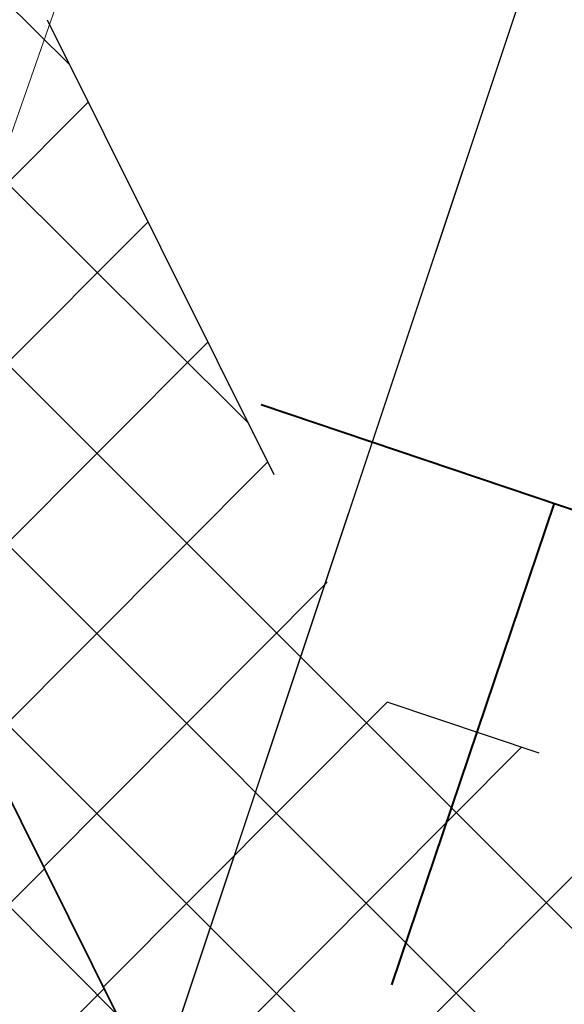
# Model space of a CAD drawing. Header units: metres. Extents: x 6599773 to 13199707, y 5688499 to 11377233.
# Tile 87 of 256: x 6599931.78 to 6599932.85, y 5688789.47 to 5688791.4. Entities that reach past the tile are written whole.
import ezdxf

# ---------------------------------------------------------------- set-up
doc = ezdxf.new("R2010")
doc.units = ezdxf.units.M
doc.header["$MEASUREMENT"] = 0
for name, pattern in [('1', [0]), ('3_EGBZ', [1.5, 1, -0.5]), ('BUG', [1.5, 1, -0.5]), ('GUK', [2, 1.5, -0.5])]:
    doc.linetypes.add(name, pattern=pattern)
for name, color, linetype, lineweight in [('_kolor chodnik', 50, '1', 0), ('_kolor zjazdy kostka', 7, '1', 0), ('_kolor zjazdy tłuczeń', 30, '1', 0), ('_kolor ścieżka', 10, '1', 0), ('_krawedz jezdni i pobocza', 7, 'BUG', 30), ('_obrzeze', 10, 'BUG', 35), ('_przepusty', 172, '3_EGBZ', 40), ('AS__Nowe_granice', 140, 'CONTINUOUS', 30), ('Kontury', 90, 'GUK', 5), ('OTK_L_5', 7, 'CONTINUOUS', 5)]:
    doc.layers.add(name, color=color, linetype=linetype, lineweight=lineweight)
doc.layers.add('_kolor jezdnia', color=7, linetype='1', lineweight=0, true_color=0x00dbdb)
doc.layers.add('_kolor pobocze', color=7, linetype='1', lineweight=0, true_color=0xff66ff)
pattern_1 = [(45, (0, 0), (-0.1767766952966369, 0.1767766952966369), []), (135, (0, 0), (-0.1767766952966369, -0.1767766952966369), [])]

msp = doc.modelspace()

# ---------------------------------------------------------------- hatches: boundary and pattern name
at = {"layer": '_kolor chodnik'}
h = msp.add_hatch(dxfattribs=at)
h.set_pattern_fill('ANSI37', color=256, scale=2)
h.set_pattern_definition(pattern_1)
h.paths.add_polyline_path([(6599849.938171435, 5688542.085872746), (6599852.232147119, 5688548.938742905), (6599853.573135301, 5688548.489851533), (6599853.827082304, 5688549.248475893), (6599851.793849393, 5688549.929093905), (6599849.895278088, 5688548.982823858), (6599847.823506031, 5688542.793750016)])
edge = h.paths.add_edge_path()
edge.add_line((6600018.106075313, 5689087.454911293), (6600022.42781917, 5689091.229234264))
edge.add_line((6600022.42781917, 5689091.229234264), (6600020.233254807, 5689093.742094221))
edge.add_line((6600020.233254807, 5689093.742094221), (6600017.159471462, 5689091.057656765))
edge.add_arc((6600023.275194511, 5689085.3851404), 8.341433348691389, 137.1531559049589, 148.8016577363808)
edge.add_line((6600016.140105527, 5689089.706021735), (6600018.106075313, 5689087.454911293))
h.paths.add_polyline_path([(6600038.501784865, 5689187.592294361), (6600037.906968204, 5689187.700586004), (6600037.63829624, 5689186.224843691), (6600038.240083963, 5689186.115282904)])
h.paths.add_polyline_path([(6600069.098302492, 5689360.276020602), (6600068.321239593, 5689360.413462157), (6600068.064048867, 5689358.936495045), (6600068.836639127, 5689358.799546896)])
h.paths.add_polyline_path([(6600082.393785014, 5689362.950258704), (6600082.941124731, 5689366.103121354), (6600081.481377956, 5689366.361351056), (6600080.923159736, 5689363.210828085)])
h.paths.add_polyline_path([(6600074.022236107, 5689388.065861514), (6600072.983907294, 5689388.249860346), (6600072.723374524, 5689386.77253894), (6600073.760538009, 5689386.588865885)])
h.paths.add_polyline_path([(6600105.613104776, 5689486.405659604), (6600106.749499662, 5689489.711933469), (6600105.298891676, 5689490.233346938), (6600104.143487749, 5689486.917306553)], flags=17)
h.paths.add_polyline_path([(6600132.519778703, 5689678.737346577), (6600131.761827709, 5689678.896110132), (6600131.444670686, 5689677.429261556), (6600132.212256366, 5689677.269208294)])
h.paths.add_polyline_path([(6600156.649397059, 5689798.7449027), (6600156.48800471, 5689797.958860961), (6600157.450195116, 5689797.757316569), (6600157.615023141, 5689798.542205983)])
h.paths.add_polyline_path([(6600189.055358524, 5689948.643107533), (6600187.902868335, 5689948.884512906), (6600187.600024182, 5689947.417400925), (6600188.748131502, 5689947.176379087)])
edge = h.paths.add_edge_path()
edge.add_line((6600204.459383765, 5690032.969035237), (6600204.153258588, 5690031.227801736))
edge.add_arc((6600202.328347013, 5690027.299936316), 4.331100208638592, 41.85300125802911, 65.08011549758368, ccw=False)
edge.add_arc((6600032.90393149, 5690051.979071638), 174.020003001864, 352.8070218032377, 353.495463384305)
edge.add_arc((6600202.372679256, 5690027.343587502), 5.999999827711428, 55.12102442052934, 69.64815978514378)
edge = h.paths.add_edge_path()
edge.add_line((6600205.046027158, 5690040.265402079), (6600204.972740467, 5690038.483452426))
edge.add_arc((6600203.986269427, 5690044.401803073), 5.999999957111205, 279.4630688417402, 294.9140560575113)
edge.add_line((6600206.513819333, 5690038.960158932), (6600206.607027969, 5690041.030672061))
edge.add_arc((6600203.986269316, 5690044.401803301), 4.270000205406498, 284.3702444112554, 307.86193139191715, ccw=False)
edge = h.paths.add_edge_path()
edge.add_arc((6600203.547470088, 5690044.558759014), 6.446878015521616, 324.4350091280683, 356.2013368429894, ccw=False)
edge.add_arc((6600203.986269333, 5690044.401803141), 6.00000007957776, 323.2169970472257, 357.4193489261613)
h.paths.add_polyline_path([(6600208.910055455, 5690121.713696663), (6600208.146285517, 5690121.748120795), (6600207.125602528, 5690121.794124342), (6600209.971605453, 5690121.665851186)])
edge = h.paths.add_edge_path()
edge.add_line((6600238.769818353, 5690481.648294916), (6600240.338176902, 5690490.873746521))
edge.add_line((6600240.338176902, 5690490.873746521), (6600241.251295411, 5690510.829461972))
edge.add_line((6600241.251295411, 5690510.829461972), (6600239.524022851, 5690510.928942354))
edge.add_line((6600239.524022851, 5690510.928942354), (6600238.633343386, 5690491.167757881))
edge.add_line((6600238.633343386, 5690491.167757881), (6600234.579716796, 5690467.661262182))
edge.add_line((6600234.579716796, 5690467.661262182), (6600234.449796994, 5690464.966873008))
edge.add_arc((6600242.443669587, 5690464.607462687), 8.00194818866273, 177.4256738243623, 268.2543056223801)
edge.add_line((6600242.199903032, 5690456.609228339), (6600242.216657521, 5690457.359274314))
edge.add_line((6600242.216657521, 5690457.359274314), (6600242.305257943, 5690458.836738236))
edge.add_arc((6600242.444504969, 5690464.607952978), 5.772894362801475, 177.0298084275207, 268.6178439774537, ccw=False)
edge.add_line((6600236.679365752, 5690464.907083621), (6600236.951876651, 5690470.95443634))
edge.add_line((6600236.951876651, 5690470.95443634), (6600238.150786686, 5690478.210832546))
edge.add_line((6600238.150786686, 5690478.210832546), (6600238.769818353, 5690481.648294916))
h.paths.add_polyline_path([(6600238.769818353, 5690481.648294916), (6600238.150786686, 5690478.210832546), (6600239.670056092, 5690477.930590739), (6600240.266710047, 5690481.376366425)], flags=17)
edge = h.paths.add_edge_path()
edge.add_line((6600223.366500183, 5690460.339976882), (6600223.276803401, 5690457.948865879))
edge.add_arc((6600221.105749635, 5690465.64864014), 7.999999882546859, 285.7465040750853, 299.8464885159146)
edge.add_line((6600225.08717264, 5690458.709744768), (6600225.240084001, 5690461.623695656))
edge.add_arc((6600221.105749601, 5690465.648640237), 5.769999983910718, 293.06724420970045, 315.7681070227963, ccw=False)
edge = h.paths.add_edge_path()
edge.add_arc((6600220.025145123, 5690444.676291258), 5.77000016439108, 37.996647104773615, 59.94382588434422, ccw=False)
edge.add_line((6600224.572175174, 5690448.22839199), (6600224.817793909, 5690451.081798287))
edge.add_arc((6600220.025145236, 5690444.676291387), 7.999999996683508, 53.19588653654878, 68.15166733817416)
edge.add_line((6600223.00235276, 5690452.101669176), (6600222.91504296, 5690449.670427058))
edge = h.paths.add_edge_path()
edge.add_arc((6600221.105749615, 5690465.648640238), 7.999999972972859, 328.0222308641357, 357.0132597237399)
edge.add_line((6600229.094882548, 5690465.23180147), (6600229.218816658, 5690467.593604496))
edge.add_line((6600229.218816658, 5690467.593604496), (6600228.218919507, 5690467.645774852))
edge.add_line((6600228.218919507, 5690467.645774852), (6600227.891778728, 5690461.411918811))
h.paths.add_polyline_path([(6600200.980142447, 5690012.236744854), (6600202.31727834, 5690011.956662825), (6600202.522293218, 5690012.935421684), (6600201.182321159, 5690013.216097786)])
h.paths.add_polyline_path([(6600196.457878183, 5689983.98337835), (6600195.202332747, 5689984.246370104), (6600194.899091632, 5689982.777335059), (6600196.150355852, 5689982.515240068)])
edge = h.paths.add_edge_path()
edge.add_line((6600112.305909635, 5689517.99101877), (6600112.691041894, 5689519.807934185))
edge.add_line((6600112.691041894, 5689519.807934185), (6600113.245521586, 5689522.423769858))
edge.add_line((6600113.245521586, 5689522.423769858), (6600111.553124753, 5689522.782507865))
edge.add_line((6600111.553124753, 5689522.782507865), (6600107.405864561, 5689503.217226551))
edge.add_line((6600107.405864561, 5689503.217226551), (6600099.494506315, 5689480.361667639))
edge.add_line((6600099.494506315, 5689480.361667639), (6600099.182814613, 5689478.891218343))
edge.add_arc((6600107.008997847, 5689477.232359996), 8.000059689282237, 168.0325629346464, 257.7529108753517)
edge.add_line((6600105.311960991, 5689469.414366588), (6600105.784990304, 5689471.593619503))
edge.add_arc((6600107.008927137, 5689477.232314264), 5.769999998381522, 168.0321375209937, 257.7533362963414, ccw=False)
edge.add_line((6600101.364343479, 5689478.42879883), (6600101.647245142, 5689479.76342708))
edge.add_line((6600101.647245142, 5689479.76342708), (6600104.143487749, 5689486.917306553))
edge.add_line((6600104.143487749, 5689486.917306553), (6600105.298891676, 5689490.233346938))
edge.add_line((6600105.298891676, 5689490.233346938), (6600108.240043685, 5689498.809726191))
edge.add_line((6600108.240043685, 5689498.809726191), (6600112.305909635, 5689517.99101877))
h.paths.add_polyline_path([(6600136.009573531, 5689645.499114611), (6600138.333647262, 5689645.012304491), (6600138.661671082, 5689646.578318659), (6600134.869459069, 5689647.372651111)])
at = {"layer": '_kolor jezdnia'}
h = msp.add_hatch(dxfattribs=at)
h.set_pattern_fill('ANSI37', color=256, scale=2.2)
h.set_pattern_definition([(311.9999999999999, (0, 0), (0.2043648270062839, 0.1840109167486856), []), (41.99999999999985, (0, 0), (-0.1840109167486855, 0.2043648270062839), [])])
edge = h.paths.add_edge_path()
edge.add_line((6599833.066047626, 5688539.933393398), (6599850.649511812, 5688527.983462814))
edge.add_arc((6599857.337592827, 5688536.653968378), 10.95025544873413, 169.5012687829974, 232.3548431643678, ccw=False)
edge.add_arc((6599858.085851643, 5688536.618142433), 11.69295282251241, 162.2507788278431, 169.9967502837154, ccw=False)
edge.add_line((6599846.949484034, 5688540.182754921), (6599847.823506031, 5688542.793750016))
edge.add_line((6599847.823506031, 5688542.793750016), (6599849.895278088, 5688548.982823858))
edge.add_line((6599849.895278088, 5688548.982823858), (6599852.434748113, 5688556.56906746))
edge.add_line((6599852.434748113, 5688556.56906746), (6599928.48625871, 5688783.760284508))
edge.add_line((6599928.48625871, 5688783.760284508), (6599931.025728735, 5688791.34652811))
edge.add_line((6599931.025728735, 5688791.34652811), (6599996.657773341, 5688987.411326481))
edge.add_line((6599996.657773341, 5688987.411326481), (6599999.197243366, 5688994.997570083))
edge.add_line((6599999.197243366, 5688994.997570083), (6600021.930100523, 5689062.908193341))
edge.add_line((6600021.930100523, 5689062.908193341), (6600017.620224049, 5689067.371531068))
edge.add_line((6600017.620224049, 5689067.371531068), (6600016.714558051, 5689064.654078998))
edge.add_line((6600016.714558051, 5689064.654078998), (6600012.423620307, 5689051.835617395))
edge.add_line((6600012.423620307, 5689051.835617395), (6600009.884150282, 5689044.249373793))
edge.add_line((6600009.884150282, 5689044.249373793), (6599977.53516164, 5688947.612159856))
edge.add_line((6599977.53516164, 5688947.612159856), (6599974.995691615, 5688940.025916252))
edge.add_line((6599974.995691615, 5688940.025916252), (6599942.096912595, 5688841.746295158))
edge.add_line((6599942.096912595, 5688841.746295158), (6599939.557442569, 5688834.160051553))
edge.add_line((6599939.557442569, 5688834.160051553), (6599882.679288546, 5688664.246042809))
edge.add_line((6599882.679288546, 5688664.246042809), (6599880.139818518, 5688656.659799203))
edge.add_line((6599880.139818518, 5688656.659799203), (6599852.464543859, 5688573.984527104))
edge.add_line((6599852.464543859, 5688573.984527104), (6599842.470137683, 5688544.127903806))
edge.add_arc((6599835.706422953, 5688546.652910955), 7.219660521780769, 248.54809133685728, 339.52856074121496, ccw=False)
h.paths.add_polyline_path([(6600044.653202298, 5689172.271628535), (6600046.276244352, 5689181.431901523), (6600047.759199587, 5689189.801539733), (6600051.0603021, 5689208.432603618), (6600052.368792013, 5689215.817578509), (6600054.808584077, 5689229.587499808), (6600056.11707399, 5689236.972474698), (6600057.346666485, 5689243.912161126), (6600058.655146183, 5689251.297078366), (6600058.831439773, 5689252.292060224), (6600060.098987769, 5689259.445963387), (6600060.139929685, 5689259.677035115), (6600061.407468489, 5689266.830886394), (6600072.329030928, 5689328.470998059), (6600073.637511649, 5689335.855921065), (6600077.337304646, 5689356.73715072), (6600078.820259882, 5689365.106788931), (6600081.142794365, 5689378.214921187), (6600082.53851694, 5689386.092227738), (6600095.187867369, 5689457.483787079), (6600091.082877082, 5689465.8405575), (6600089.043088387, 5689454.328211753), (6600087.870641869, 5689447.711051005), (6600087.560133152, 5689445.958573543), (6600086.562151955, 5689440.326076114), (6600082.433200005, 5689417.022719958), (6600080.95024477, 5689408.65308175), (6600077.202698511, 5689387.502337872), (6600075.719743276, 5689379.132699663), (6600073.469199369, 5689366.430874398), (6600071.986244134, 5689358.061236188), (6600069.986864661, 5689346.776955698), (6600068.591142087, 5689338.899649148), (6600065.559290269, 5689321.78820693), (6600064.163567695, 5689313.91090038), (6600059.719426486, 5689288.828650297), (6600058.323703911, 5689280.951343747), (6600057.563846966, 5689276.662793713), (6600056.168124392, 5689268.785487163), (6600054.804920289, 5689261.091711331), (6600053.409197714, 5689253.214404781), (6600053.264817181, 5689252.399536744), (6600051.869094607, 5689244.522230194), (6600051.183555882, 5689240.653124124), (6600049.787833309, 5689232.775817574), (6600046.593849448, 5689214.749319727), (6600045.198126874, 5689206.872013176), (6600044.41754409, 5689202.466488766), (6600042.934588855, 5689194.096850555), (6600036.429952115, 5689157.38538759), (6600034.94699688, 5689149.01574938), (6600030.579776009, 5689124.367629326), (6600027.529365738, 5689107.151445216), (6600024.895072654, 5689094.014582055), (6600030.583685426, 5689094.264316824), (6600032.945013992, 5689106.191885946), (6600043.170247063, 5689163.901990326)])
edge = h.paths.add_edge_path()
edge.add_line((6600111.106812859, 5689535.144351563), (6600111.256844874, 5689535.85214863))
edge.add_line((6600111.256844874, 5689535.85214863), (6600112.915748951, 5689543.678261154))
edge.add_line((6600112.915748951, 5689543.678261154), (6600117.304772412, 5689564.384094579))
edge.add_line((6600117.304772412, 5689564.384094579), (6600119.067357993, 5689572.699339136))
edge.add_line((6600119.067357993, 5689572.699339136), (6600120.087667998, 5689577.512794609))
edge.add_line((6600120.087667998, 5689577.512794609), (6600121.64289057, 5689584.849775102))
edge.add_line((6600121.64289057, 5689584.849775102), (6600128.436769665, 5689616.900852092))
edge.add_line((6600128.436769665, 5689616.900852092), (6600129.991992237, 5689624.237832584))
edge.add_line((6600129.991992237, 5689624.237832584), (6600132.660554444, 5689636.827148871))
edge.add_line((6600132.660554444, 5689636.827148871), (6600133.208838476, 5689639.444704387))
edge.add_line((6600133.208838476, 5689639.444704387), (6600134.848957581, 5689647.274775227))
edge.add_line((6600134.848957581, 5689647.274775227), (6600138.97649476, 5689666.979995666))
edge.add_line((6600138.97649476, 5689666.979995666), (6600140.51410642, 5689674.320687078))
edge.add_line((6600140.51410642, 5689674.320687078), (6600145.209128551, 5689696.735129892))
edge.add_line((6600145.209128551, 5689696.735129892), (6600146.746740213, 5689704.075821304))
edge.add_line((6600146.746740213, 5689704.075821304), (6600151.462308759, 5689726.588354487))
edge.add_line((6600151.462308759, 5689726.588354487), (6600152.999920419, 5689733.929045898))
edge.add_line((6600152.999920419, 5689733.929045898), (6600155.244070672, 5689744.642813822))
edge.add_line((6600155.244070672, 5689744.642813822), (6600156.781682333, 5689751.983505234))
edge.add_line((6600156.781682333, 5689751.983505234), (6600161.635515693, 5689775.156126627))
edge.add_line((6600161.635515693, 5689775.156126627), (6600163.378142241, 5689783.475576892))
edge.add_line((6600163.378142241, 5689783.475576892), (6600163.850769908, 5689785.731942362))
edge.add_line((6600163.850769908, 5689785.731942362), (6600167.028500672, 5689800.90270461))
edge.add_line((6600167.028500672, 5689800.90270461), (6600179.490888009, 5689860.399222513))
edge.add_line((6600179.490888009, 5689860.399222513), (6600181.233514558, 5689868.718672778))
edge.add_line((6600181.233514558, 5689868.718672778), (6600181.84713393, 5689871.648144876))
edge.add_line((6600181.84713393, 5689871.648144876), (6600183.38474559, 5689878.988836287))
edge.add_line((6600183.38474559, 5689878.988836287), (6600184.935818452, 5689886.393792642))
edge.add_line((6600184.935818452, 5689886.393792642), (6600186.575937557, 5689894.223863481))
edge.add_line((6600186.575937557, 5689894.223863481), (6600194.051338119, 5689929.912074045))
edge.add_line((6600194.051338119, 5689929.912074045), (6600195.691457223, 5689937.742144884))
edge.add_line((6600195.691457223, 5689937.742144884), (6600202.915799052, 5689972.231779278))
edge.add_line((6600202.915799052, 5689972.231779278), (6600204.555918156, 5689980.061850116))
edge.add_line((6600204.555918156, 5689980.061850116), (6600206.062781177, 5689987.255744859))
edge.add_line((6600206.062781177, 5689987.255744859), (6600207.702900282, 5689995.085815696))
edge.add_line((6600207.702900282, 5689995.085815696), (6600210.232559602, 5690007.162628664))
edge.add_line((6600210.232559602, 5690007.162628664), (6600211.694938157, 5690014.144150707))
edge.add_arc((6600028.177652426, 5690052.584442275), 187.5000004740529, 348.1696294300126, 357.4195276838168)
edge.add_line((6600215.487522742, 5690044.142720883), (6600208.310270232, 5690026.480446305))
edge.add_arc((6600032.903933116, 5690051.97907145), 177.2500013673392, 348.1696294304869, 351.7289130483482, ccw=False)
edge.add_line((6600206.38894146, 5690015.640182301), (6600205.966941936, 5690013.625519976))
edge.add_line((6600205.966941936, 5690013.625519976), (6600204.326822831, 5690005.795449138))
edge.add_line((6600204.326822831, 5690005.795449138), (6600197.076961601, 5689971.183982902))
edge.add_line((6600197.076961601, 5689971.183982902), (6600195.334335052, 5689962.864532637))
edge.add_line((6600195.334335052, 5689962.864532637), (6600193.44722506, 5689953.855305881))
edge.add_line((6600193.44722506, 5689953.855305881), (6600191.909227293, 5689946.512771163))
edge.add_line((6600191.909227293, 5689946.512771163), (6600185.49684423, 5689915.899498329))
edge.add_line((6600185.49684423, 5689915.899498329), (6600183.856521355, 5689908.068454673))
edge.add_line((6600183.856521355, 5689908.068454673), (6600182.066605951, 5689899.523243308))
edge.add_line((6600182.066605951, 5689899.523243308), (6600180.32407057, 5689891.204228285))
edge.add_line((6600180.32407057, 5689891.204228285), (6600174.320344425, 5689862.541919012))
edge.add_line((6600174.320344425, 5689862.541919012), (6600172.577809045, 5689854.222903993))
edge.add_line((6600172.577809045, 5689854.222903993), (6600163.663810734, 5689811.666703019))
edge.add_line((6600163.663810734, 5689811.666703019), (6600162.023782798, 5689803.837067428))
edge.add_line((6600162.023782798, 5689803.837067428), (6600160.924220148, 5689798.587659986))
edge.add_line((6600160.924220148, 5689798.587659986), (6600159.279208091, 5689790.734229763))
edge.add_line((6600159.279208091, 5689790.734229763), (6600157.107250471, 5689780.365115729))
edge.add_line((6600157.107250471, 5689780.365115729), (6600155.462238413, 5689772.511685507))
edge.add_line((6600155.462238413, 5689772.511685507), (6600153.380318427, 5689762.572418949))
edge.add_line((6600153.380318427, 5689762.572418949), (6600151.735124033, 5689754.718118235))
edge.add_line((6600151.735124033, 5689754.718118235), (6600148.586504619, 5689739.686336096))
edge.add_line((6600148.586504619, 5689739.686336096), (6600146.885007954, 5689731.563243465))
edge.add_line((6600146.885007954, 5689731.563243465), (6600141.75088822, 5689707.052510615))
edge.add_line((6600141.75088822, 5689707.052510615), (6600140.110896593, 5689699.223048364))
edge.add_line((6600140.110896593, 5689699.223048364), (6600133.483561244, 5689667.583574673))
edge.add_line((6600133.483561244, 5689667.583574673), (6600131.860394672, 5689659.834436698))
edge.add_line((6600131.860394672, 5689659.834436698), (6600131.740984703, 5689659.26436315))
edge.add_line((6600131.740984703, 5689659.26436315), (6600130.117814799, 5689651.515209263))
edge.add_line((6600130.117814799, 5689651.515209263), (6600127.278733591, 5689637.961189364))
edge.add_line((6600127.278733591, 5689637.961189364), (6600126.924568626, 5689636.290366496))
edge.add_line((6600126.924568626, 5689636.290366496), (6600125.166244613, 5689627.995226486))
edge.add_line((6600125.166244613, 5689627.995226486), (6600118.009503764, 5689594.232298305))
edge.add_line((6600118.009503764, 5689594.232298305), (6600116.251179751, 5689585.937158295))
edge.add_line((6600116.251179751, 5689585.937158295), (6600113.665314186, 5689573.737975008))
edge.add_line((6600113.665314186, 5689573.737975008), (6600111.898534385, 5689565.402943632))
edge.add_line((6600111.898534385, 5689565.402943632), (6600104.889982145, 5689532.33911599))
edge.add_line((6600104.889982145, 5689532.33911599), (6600103.226635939, 5689524.492047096))
edge.add_line((6600103.226635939, 5689524.492047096), (6600096.623876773, 5689493.342605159))
edge.add_line((6600096.623876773, 5689493.342605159), (6600094.968986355, 5689485.53542763))
edge.add_line((6600094.968986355, 5689485.53542763), (6600094.300101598, 5689482.379870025))
edge.add_line((6600094.300101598, 5689482.379870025), (6600099.182814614, 5689478.891218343))
edge.add_line((6600099.182814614, 5689478.891218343), (6600099.494506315, 5689480.361667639))
edge.add_line((6600099.494506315, 5689480.361667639), (6600111.106812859, 5689535.144351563))
edge = h.paths.add_edge_path()
edge.add_arc((6600239.213891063, 5690851.4003676), 10.0000000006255, -2.8342403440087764, 76.13703556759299, ccw=False)
edge.add_line((6600249.201658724, 5690850.905901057), (6600249.082723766, 5690848.503524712))
edge.add_line((6600249.082723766, 5690848.503524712), (6600247.016487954, 5690806.767468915))
edge.add_line((6600247.016487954, 5690806.767468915), (6600246.092398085, 5690789.152178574))
edge.add_line((6600246.092398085, 5690789.152178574), (6600233.768116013, 5690572.015170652))
edge.add_line((6600233.768116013, 5690572.015170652), (6600228.959056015, 5690465.29620206))
edge.add_line((6600228.959056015, 5690465.29620206), (6600234.588724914, 5690465.017134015))
edge.add_line((6600234.588724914, 5690465.017134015), (6600239.26254019, 5690571.767576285))
edge.add_line((6600239.26254019, 5690571.767576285), (6600252.505038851, 5690806.400146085))
edge.add_line((6600252.505038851, 5690806.400146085), (6600254.569211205, 5690848.094521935))
edge.add_arc((6600262.559425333, 5690847.6989487), 7.999999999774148, 76.13703557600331, 177.1657596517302, ccw=False)
edge.add_line((6600264.476229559, 5690855.465921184), (6600241.609896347, 5690861.109083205))
edge = h.paths.add_edge_path()
edge.add_line((6600250.031475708, 5690451.625307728), (6600250.231741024, 5690455.772579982))
edge.add_line((6600250.231741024, 5690455.772579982), (6600246.257763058, 5690456.417303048))
edge.add_line((6600246.257763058, 5690456.417303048), (6600242.171761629, 5690456.61060902))
edge.add_arc((6600242.563100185, 5690464.586983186), 7.985968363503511, 176.9123644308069, 267.1911945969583, ccw=False)
edge.add_line((6600234.588724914, 5690465.017134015), (6600228.959056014, 5690465.29620206))
edge.add_arc((6600220.965133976, 5690465.657286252), 8.002072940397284, 267.8289300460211, 357.413716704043, ccw=False)
edge.add_line((6600220.661989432, 5690457.660957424), (6600212.406915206, 5690458.119572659))
edge.add_line((6600212.406915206, 5690458.119572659), (6600208.431872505, 5690457.817501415))
edge.add_line((6600208.431872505, 5690457.817501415), (6600208.233912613, 5690454.548331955))
edge.add_line((6600208.233912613, 5690454.548331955), (6600212.129565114, 5690453.127270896))
edge.add_line((6600212.129565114, 5690453.127270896), (6600218.640548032, 5690452.76554962))
edge.add_line((6600218.640548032, 5690452.76554962), (6600216.486747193, 5690452.885205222))
edge.add_line((6600216.486747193, 5690452.885205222), (6600220.46890539, 5690452.663974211))
edge.add_arc((6600220.025145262, 5690444.676291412), 7.999999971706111, -0.3386579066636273, 86.8201700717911, ccw=False)
edge.add_line((6600228.025005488, 5690444.629006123), (6600227.803602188, 5690439.649256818))
edge.add_line((6600227.803602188, 5690439.649256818), (6600226.885525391, 5690435.936828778))
edge.add_line((6600226.885525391, 5690435.936828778), (6600225.534849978, 5690405.967249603))
edge.add_line((6600225.534849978, 5690405.967249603), (6600226.115199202, 5690402.187514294))
edge.add_line((6600226.115199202, 5690402.187514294), (6600213.445139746, 5690121.008786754))
edge.add_line((6600213.445139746, 5690121.008786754), (6600213.352800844, 5690118.960058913))
edge.add_line((6600213.352800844, 5690118.960058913), (6600209.980184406, 5690044.131649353))
edge.add_arc((6600203.986269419, 5690044.401803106), 5.999999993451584, 257.4162346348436, 357.41934921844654, ccw=False)
edge.add_line((6600202.679069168, 5690038.545931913), (6600201.589735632, 5690033.666039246))
edge.add_line((6600201.589735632, 5690033.666039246), (6600203.67987942, 5690033.199458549))
edge.add_arc((6600202.372679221, 5690027.343587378), 5.999999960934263, -8.27108729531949, 77.41623506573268, ccw=False)
edge.add_line((6600208.310270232, 5690026.480446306), (6600215.487522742, 5690044.142720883))
edge.add_line((6600215.487522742, 5690044.142720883), (6600216.199687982, 5690059.944661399))
edge.add_line((6600216.199687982, 5690059.944661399), (6600216.537356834, 5690067.437056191))
edge.add_line((6600216.537356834, 5690067.437056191), (6600223.893528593, 5690230.66011469))
edge.add_line((6600223.893528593, 5690230.66011469), (6600224.231197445, 5690238.152509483))
edge.add_line((6600224.231197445, 5690238.152509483), (6600233.507835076, 5690443.987992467))
edge.add_arc((6600241.499722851, 5690443.627812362), 7.999999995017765, 87.29208981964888, 177.4195277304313, ccw=False)
edge.add_line((6600241.877677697, 5690451.618879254), (6600246.021541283, 5690451.422886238))
edge.add_line((6600246.021541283, 5690451.422886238), (6600246.427694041, 5690451.443388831))
edge.add_line((6600246.427694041, 5690451.443388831), (6600246.793970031, 5690451.461878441))
edge.add_line((6600246.793970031, 5690451.461878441), (6600250.031475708, 5690451.625307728))
edge = h.paths.add_edge_path()
edge.add_line((6600007.33756506, 5689086.20374581), (6600006.980466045, 5689080.740822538))
edge.add_line((6600006.980466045, 5689080.740822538), (6600007.229745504, 5689080.720859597))
edge.add_line((6600007.229745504, 5689080.720859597), (6600008.093335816, 5689080.601653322))
edge.add_line((6600008.093335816, 5689080.601653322), (6600008.702681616, 5689080.53831051))
edge.add_arc((6600008.140193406, 5689070.554142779), 9.999999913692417, -18.557800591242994, 86.77547804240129, ccw=False)
edge.add_line((6600017.620224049, 5689067.371531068), (6600021.930100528, 5689062.908193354))
edge.add_arc((6599734.83819726, 5689159.011261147), 302.7499967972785, 341.4922000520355, 343.8640860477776)
edge.add_arc((6600034.895369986, 5689072.315877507), 9.581213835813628, 98.63328270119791, 164.5273290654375, ccw=False)
edge.add_line((6600033.457137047, 5689081.788529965), (6600033.832640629, 5689081.798737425))
edge.add_line((6600033.832640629, 5689081.798737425), (6600034.422462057, 5689082.05700874))
edge.add_line((6600034.422462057, 5689082.05700874), (6600036.833623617, 5689082.139040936))
edge.add_line((6600036.833623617, 5689082.139040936), (6600036.730225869, 5689087.148851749))
edge.add_line((6600036.730225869, 5689087.148851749), (6600036.579860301, 5689087.134303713))
edge.add_arc((6600036.479565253, 5689093.136286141), 6.002820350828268, 169.1687651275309, 270.9573417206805, ccw=False)
edge.add_line((6600030.583685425, 5689094.264316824), (6600024.895072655, 5689094.014582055))
edge.add_arc((6600015.200558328, 5689096.162123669), 9.929528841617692, 271.0943432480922, 347.5094668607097, ccw=False)
edge.add_arc((6600014.909438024, 5689089.646776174), 3.446070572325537, 264.4236009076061, 278.0194998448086, ccw=False)
edge.add_line((6600014.574573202, 5689086.217014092), (6600014.299554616, 5689086.232508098))
edge.add_line((6600014.299554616, 5689086.232508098), (6600010.474232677, 5689086.448019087))
edge.add_line((6600010.474232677, 5689086.448019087), (6600007.33756506, 5689086.20374581))
edge = h.paths.add_edge_path()
edge.add_line((6600105.490725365, 5689463.953528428), (6600106.927559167, 5689464.047234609))
edge.add_line((6600106.927559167, 5689464.047234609), (6600107.835, 5689468.66))
edge.add_line((6600107.835, 5689468.66), (6600105.311960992, 5689469.414366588))
edge.add_arc((6600107.008997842, 5689477.232359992), 8.000059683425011, 168.0325628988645, 257.7529109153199, ccw=False)
edge.add_line((6600099.182814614, 5689478.891218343), (6600094.300101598, 5689482.379870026))
edge.add_arc((6600586.245114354, 5689378.10423892), 502.8750369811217, 168.032376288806, 169.9522165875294)
edge.add_line((6600091.082877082, 5689465.8405575), (6600095.187867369, 5689457.483787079))
edge.add_arc((6600103.06517392, 5689456.088064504), 8.000000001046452, 77.7533362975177, 169.9524553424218, ccw=False)
edge.add_line((6600104.762140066, 5689463.906012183), (6600105.490725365, 5689463.953528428))
at = {"layer": '_kolor pobocze'}
h = msp.add_hatch(dxfattribs=at)
h.set_pattern_fill('ANSI37', color=256, scale=2)
h.set_pattern_definition(pattern_1)
edge = h.paths.add_edge_path()
edge.add_line((6600035.926965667, 5689101.56944285), (6600036.046865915, 5689102.311543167))
edge.add_arc((6600058.171848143, 5689233.778275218), 133.3154772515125, 259.4578941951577, 260.4470163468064, ccw=False)
edge.add_line((6600033.780707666, 5689102.713067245), (6600032.142559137, 5689101.847662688))
edge.add_arc((6599734.838175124, 5689159.011266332), 302.7500195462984, 347.6801154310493, 349.11639019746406, ccw=False)
edge.add_arc((6600036.478170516, 5689093.133441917), 6.000000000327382, 167.68011541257, 271.5571101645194)
edge.add_line((6600036.64121064, 5689087.1356575), (6600036.730491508, 5689087.137804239))
edge.add_line((6600036.730491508, 5689087.137804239), (6600036.71246321, 5689087.887583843))
edge.add_line((6600036.71246321, 5689087.887583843), (6600036.559840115, 5689087.884077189))
edge.add_arc((6600036.482532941, 5689093.14290691), 5.259397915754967, 170.6455005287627, 270.84221319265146, ccw=False)
edge.add_arc((6600545.796425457, 5688991.216220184), 524.6691769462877, 167.9170060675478, 168.7028219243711, ccw=False)
edge.add_line((6600032.751078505, 5689101.044345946), (6600034.011432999, 5689101.917298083))
edge.add_line((6600034.011432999, 5689101.917298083), (6600035.926965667, 5689101.56944285))
edge = h.paths.add_edge_path()
edge.add_line((6600002.828843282, 5688994.032881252), (6600003.066918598, 5688994.744091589))
edge.add_line((6600003.066918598, 5688994.744091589), (6600001.227880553, 5688995.359703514))
edge.add_line((6600001.227880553, 5688995.359703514), (6600000.55876659, 5688996.702196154))
edge.add_line((6600000.55876659, 5688996.702196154), (6600022.641310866, 5689062.67011804))
edge.add_arc((6599734.83819395, 5689159.011262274), 303.5000002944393, 341.4922000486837, 343.8640860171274)
edge.add_arc((6600035.267451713, 5689072.092773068), 9.250000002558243, 91.55711016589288, 163.8640860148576, ccw=False)
edge.add_line((6600035.016098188, 5689081.339357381), (6600036.868703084, 5689081.389717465))
edge.add_line((6600036.868703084, 5689081.389717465), (6600036.850674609, 5689082.139504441))
edge.add_line((6600036.850674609, 5689082.139504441), (6600034.995718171, 5689082.089080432))
edge.add_arc((6600035.267451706, 5689072.092773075), 9.999999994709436, 91.55711014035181, 163.8640860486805)
edge.add_arc((6599734.838192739, 5689159.011262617), 302.7500015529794, 341.4922000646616, 343.8640860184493, ccw=False)
edge.add_line((6600021.930100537, 5689062.908193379), (6599999.748942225, 5688996.6456785))
edge.add_line((6599999.748942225, 5688996.6456785), (6600000.695212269, 5688994.747107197))
edge.add_line((6600000.695212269, 5688994.747107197), (6600002.828843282, 5688994.032881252))
h.paths.add_polyline_path([(6599971.7492186, 5688907.297112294), (6599971.084233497, 5688908.631320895), (6599997.822068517, 5688988.526766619), (6599999.164561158, 5688989.195880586), (6600001.003599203, 5688988.580268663), (6600001.241674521, 5688989.291479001), (6599999.108043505, 5688990.005704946), (6599997.2094722, 5688989.059434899), (6599970.270280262, 5688908.583087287), (6599971.216550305, 5688906.684515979), (6599973.350181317, 5688905.970290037), (6599973.588256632, 5688906.681500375)])
h.paths.add_polyline_path([(6599932.504667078, 5688790.060553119), (6599931.835553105, 5688791.403045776), (6599968.343406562, 5688900.4641754), (6599969.685899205, 5688901.133289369), (6599971.524937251, 5688900.517677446), (6599971.763012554, 5688901.228887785), (6599969.629381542, 5688901.94311373), (6599967.730810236, 5688900.996843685), (6599931.025728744, 5688791.34652811), (6599931.971998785, 5688789.447956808), (6599933.988392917, 5688788.772975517), (6599934.226774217, 5688789.484136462)])
at = {"layer": '_kolor zjazdy kostka'}
h = msp.add_hatch(dxfattribs=at)
h.set_pattern_fill('ANSI37', color=256, scale=2)
h.set_pattern_definition(pattern_1)
h.paths.add_polyline_path([(6600244.137440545, 5690813.934732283), (6600242.369522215, 5690814.022127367), (6600242.097568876, 5690808.528921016), (6600243.865482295, 5690808.44142671)])
h.paths.add_polyline_path([(6600247.012128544, 5690806.679412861), (6600247.44273645, 5690815.377295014), (6600247.393289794, 5690814.378518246), (6600247.113277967, 5690808.722537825)])
h.paths.add_polyline_path([(6600242.297085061, 5690788.088808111), (6600240.958726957, 5690788.155683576), (6600240.648818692, 5690782.664569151), (6600241.987258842, 5690782.599147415)])
h.paths.add_polyline_path([(6600245.558275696, 5690780.919298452), (6600246.037231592, 5690789.405686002), (6600244.985820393, 5690788.453468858), (6600244.612601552, 5690781.981345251)])
h.paths.add_polyline_path([(6600241.348405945, 5690723.711515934), (6600242.272017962, 5690722.691689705), (6600242.749709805, 5690731.155680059), (6600241.698138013, 5690730.203317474), (6600241.472690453, 5690726.27550499)])
h.paths.add_polyline_path([(6600225.772794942, 5690394.589141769), (6600224.731429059, 5690393.637598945), (6600224.461246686, 5690387.644646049), (6600225.412923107, 5690386.603142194)])
h.paths.add_polyline_path([(6600223.012390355, 5690333.280720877), (6600223.372595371, 5690341.272607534), (6600222.32835346, 5690340.318436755), (6600222.058239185, 5690334.324941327)])
h.paths.add_polyline_path([(6600215.496388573, 5690166.390602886), (6600215.856593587, 5690174.382489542), (6600214.812834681, 5690173.428760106), (6600214.542018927, 5690167.435062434)])
h.paths.add_polyline_path([(6600212.446537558, 5690121.053392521), (6600213.399499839, 5690120.010473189), (6600213.788744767, 5690128.503024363), (6600212.745135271, 5690127.54943145)])
h.paths.add_polyline_path([(6600209.977420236, 5690121.665589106), (6600210.225142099, 5690127.162117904), (6600207.346107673, 5690127.291879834), (6600207.119593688, 5690121.794395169)])
h.paths.add_polyline_path([(6600207.950178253, 5690070.725854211), (6600204.880846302, 5690070.828947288), (6600204.643784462, 5690065.333808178), (6600207.702521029, 5690065.204598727)])
h.paths.add_polyline_path([(6600200.981479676, 5690012.236464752), (6600199.969248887, 5690007.339980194), (6600201.282587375, 5690007.064882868), (6600202.31726072, 5690011.956666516)])
h.paths.add_polyline_path([(6600193.613960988, 5689970.406358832), (6600192.398010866, 5689970.660657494), (6600191.286205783, 5689965.274578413), (6600192.486379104, 5689965.023185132)])
h.paths.add_polyline_path([(6600189.061271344, 5689948.671423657), (6600189.984133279, 5689953.050774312), (6600188.818902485, 5689953.32186217), (6600187.908781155, 5689948.91282903)])
h.paths.add_polyline_path([(6600180.976201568, 5689915.317449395), (6600179.952861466, 5689910.421322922), (6600181.008474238, 5689910.200199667), (6600182.033843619, 5689915.09540201)])
h.paths.add_polyline_path([(6600176.508279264, 5689893.538690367), (6600177.476023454, 5689893.335973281), (6600178.603605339, 5689898.719146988), (6600177.636002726, 5689898.922290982)])
h.paths.add_polyline_path([(6600179.28182965, 5689859.401159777), (6600180.522246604, 5689860.211927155), (6600181.057490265, 5689860.561775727), (6600183.598022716, 5689860.029600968), (6600184.726606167, 5689865.412570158), (6600182.186324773, 5689865.943033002), (6600181.604764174, 5689866.832779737), (6600181.024456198, 5689867.720610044)])
h.paths.add_polyline_path([(6600160.20081012, 5689810.862606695), (6600159.232772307, 5689811.065842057), (6600158.207991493, 5689806.171529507), (6600159.17573568, 5689805.968812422)])
h.paths.add_polyline_path([(6600156.493917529, 5689797.987177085), (6600155.463416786, 5689793.068691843), (6600156.431160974, 5689792.865974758), (6600157.461419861, 5689797.784520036)])
edge = h.paths.add_edge_path()
edge.add_arc((6600173.111981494, 5689800.679690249), 5.999999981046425, 204.6731153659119, 239.5411154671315, ccw=False)
edge.add_arc((6600173.162096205, 5689800.685330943), 6.047914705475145, 168.3203586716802, 204.5234866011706, ccw=False)
edge.add_line((6600167.239404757, 5689801.909666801), (6600163.65166784, 5689784.781499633))
edge.add_arc((6600169.524220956, 5689783.551410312), 5.999999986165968, 139.2146049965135, 168.1696294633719, ccw=False)
edge.add_arc((6600169.524220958, 5689783.551410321), 5.999999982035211, 96.80962310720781, 139.2146050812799, ccw=False)
edge.add_line((6600168.81279652, 5689789.509083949), (6600170.070461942, 5689795.507731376))
h.paths.add_polyline_path([(6600163.526364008, 5689776.866746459), (6600166.051243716, 5689776.337874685), (6600167.179826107, 5689781.720838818), (6600164.653945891, 5689782.24992016), (6600163.941148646, 5689783.340449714), (6600163.493329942, 5689784.025580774), (6600161.750703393, 5689775.706130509), (6600162.438017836, 5689776.155376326)])
h.paths.add_polyline_path([(6600152.614191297, 5689774.643430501), (6600153.639138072, 5689779.536616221), (6600152.646757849, 5689779.74492896), (6600151.646447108, 5689774.846147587)])
h.paths.add_polyline_path([(6600150.121074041, 5689767.466820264), (6600148.177624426, 5689758.167954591), (6600149.115997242, 5689757.971390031), (6600151.066362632, 5689767.268392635)])
h.paths.add_polyline_path([(6600142.970741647, 5689739.332500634), (6600141.888449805, 5689734.142420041), (6600144.036614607, 5689733.695518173), (6600145.123068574, 5689738.882330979)])
h.paths.add_polyline_path([(6600136.256357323, 5689701.052153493), (6600137.154085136, 5689700.864096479), (6600138.287960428, 5689706.274871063), (6600137.38649247, 5689706.464182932)])
h.paths.add_polyline_path([(6600130.081494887, 5689667.099389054), (6600129.212847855, 5689667.281639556), (6600128.083282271, 5689661.898895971), (6600128.953953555, 5689661.716447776)])
h.paths.add_polyline_path([(6600128.397394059, 5689659.030340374), (6600127.554144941, 5689659.207226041), (6600126.493408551, 5689653.810049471), (6600127.269860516, 5689653.647397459)])
h.paths.add_polyline_path([(6600134.990411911, 5689640.633636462), (6600137.30714639, 5689640.148363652), (6600138.339560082, 5689645.040620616), (6600136.015486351, 5689645.500958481), (6600135.435178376, 5689646.388788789), (6600134.8548704, 5689647.276619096), (6600133.214751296, 5689639.446548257), (6600134.102581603, 5689640.026856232)])
h.paths.add_polyline_path([(6600122.164164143, 5689634.294831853), (6600121.024067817, 5689628.914244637), (6600122.015114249, 5689628.705875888), (6600123.155614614, 5689634.086346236)])
h.paths.add_polyline_path([(6600114.542075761, 5689593.450769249), (6600113.493359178, 5689593.398339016), (6600112.364315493, 5689588.045694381), (6600113.29076438, 5689587.547532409)])
h.paths.add_polyline_path([(6600110.194543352, 5689572.941097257), (6600109.207819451, 5689573.148880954), (6600108.06771793, 5689567.768269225), (6600109.050143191, 5689567.53521504)])
h.paths.add_polyline_path([(6600119.083213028, 5689565.540446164), (6600119.089125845, 5689565.542290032), (6600121.462438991, 5689565.065690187), (6600122.598093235, 5689570.447168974), (6600120.229622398, 5689570.949214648), (6600119.651446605, 5689571.8119627), (6600119.073270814, 5689572.72765526), (6600117.310757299, 5689564.412754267)])
h.paths.add_polyline_path([(6600101.698666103, 5689532.937884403), (6600100.730666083, 5689533.141679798), (6600099.694214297, 5689528.250234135), (6600100.669121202, 5689528.045267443)])
h.paths.add_polyline_path([(6600094.06402112, 5689496.827028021), (6600093.080194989, 5689497.033910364), (6600092.036590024, 5689492.143967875), (6600093.038865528, 5689491.933250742)])
h.paths.add_polyline_path([(6600083.709836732, 5689453.749808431), (6600082.738586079, 5689448.336231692), (6600084.647281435, 5689448.027407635), (6600085.606840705, 5689453.416583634)])
h.paths.add_polyline_path([(6600084.434394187, 5689446.825895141), (6600083.731191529, 5689446.921126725), (6600082.928047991, 5689442.491821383), (6600083.649300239, 5689442.394910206)])
h.paths.add_polyline_path([(6600078.04194071, 5689410.721110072), (6600078.996952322, 5689416.137564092), (6600078.0548333, 5689416.304853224), (6600077.111232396, 5689410.886043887)])
h.paths.add_polyline_path([(6600072.911565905, 5689386.768652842), (6600071.96046622, 5689381.312635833), (6600072.800073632, 5689381.163221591), (6600073.76645083, 5689386.590709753)])
h.paths.add_polyline_path([(6600082.887400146, 5689379.432062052), (6600085.278102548, 5689379.034943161), (6600086.160383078, 5689383.956496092), (6600083.759726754, 5689384.355378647), (6600083.152078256, 5689385.224725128), (6600082.544429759, 5689386.094071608), (6600081.148707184, 5689378.216765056), (6600082.018053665, 5689378.824413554)])
h.paths.add_polyline_path([(6600080.731401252, 5689363.247695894), (6600080.041469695, 5689363.369939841), (6600079.433821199, 5689364.239286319), (6600078.8261727, 5689365.108632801), (6600077.343217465, 5689356.73899459), (6600078.212563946, 5689357.346643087), (6600079.081910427, 5689357.954291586), (6600081.429189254, 5689357.564866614), (6600082.388748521, 5689362.980514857)])
h.paths.add_polyline_path([(6600069.104215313, 5689360.304336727), (6600070.063917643, 5689365.720487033), (6600069.2708267, 5689365.861009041), (6600068.327152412, 5689360.441778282)])
h.paths.add_polyline_path([(6600066.55061698, 5689345.891799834), (6600065.546169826, 5689346.069805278), (6600064.677796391, 5689341.145792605), (6600065.678290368, 5689340.968483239)])
h.paths.add_polyline_path([(6600061.138656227, 5689321.077501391), (6600060.270282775, 5689316.15348863), (6600061.250715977, 5689315.979734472), (6600062.127590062, 5689320.902245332)])
h.paths.add_polyline_path([(6600055.325252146, 5689288.11325564), (6600054.456878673, 5689283.189242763), (6600055.410852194, 5689283.020177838), (6600056.28317863, 5689287.917022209)])
h.paths.add_polyline_path([(6600048.045675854, 5689182.819289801), (6600050.371939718, 5689182.407116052), (6600051.314445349, 5689187.67761207), (6600048.980409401, 5689188.064690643), (6600048.372760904, 5689188.934037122), (6600047.765112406, 5689189.803383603), (6600046.306982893, 5689181.603992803), (6600046.972918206, 5689182.069462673)])
h.paths.add_polyline_path([(6600040.943690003, 5689201.374141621), (6600039.339175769, 5689201.66987967), (6600038.429882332, 5689196.244216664), (6600039.984130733, 5689195.958493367)])
h.paths.add_polyline_path([(6600032.993704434, 5689156.473759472), (6600032.278185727, 5689156.600537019), (6600031.299242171, 5689151.188930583), (6600032.034145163, 5689151.058111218)])
h.paths.add_polyline_path([(6600026.309179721, 5689123.603833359), (6600025.417362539, 5689118.683970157), (6600026.271201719, 5689118.532684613), (6600027.143528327, 5689123.456001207)])
h.paths.add_polyline_path([(6600013.302986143, 5689054.462576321), (6600015.84245617, 5689062.048819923), (6600014.576741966, 5689061.417973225), (6600012.672139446, 5689055.728290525)])
h.paths.add_polyline_path([(6599974.547216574, 5688938.686171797), (6599977.086686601, 5688946.272415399), (6599975.820972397, 5688945.641568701), (6599973.916369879, 5688939.951886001)])
h.paths.add_polyline_path([(6599942.102825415, 5688841.748139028), (6599940.837111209, 5688841.117292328), (6599938.932508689, 5688835.427609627), (6599939.563355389, 5688834.161895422)])
h.paths.add_polyline_path([(6599882.685201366, 5688664.247886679), (6599881.419487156, 5688663.617039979), (6599879.514884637, 5688657.927357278), (6599880.145731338, 5688656.661643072)])
h.paths.add_polyline_path([(6599851.799762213, 5688549.930937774), (6599853.832995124, 5688549.250319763), (6599855.420163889, 5688553.991722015), (6599853.386930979, 5688554.672340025), (6599852.913795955, 5688555.621625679), (6599852.440660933, 5688556.570911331), (6599849.901190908, 5688548.984667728)])
h.paths.add_polyline_path([(6600233.581687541, 5690586.458647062), (6600234.520016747, 5690585.337735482), (6600234.976631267, 5690593.42826699), (6600233.922640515, 5690592.499827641)])
h.paths.add_polyline_path([(6600231.728371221, 5690526.750719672), (6600230.676277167, 5690525.793817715), (6600230.420013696, 5690519.782861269), (6600231.363586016, 5690518.655686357)])
h.paths.add_polyline_path([(6600237.577122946, 5690639.505119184), (6600236.516490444, 5690638.540451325), (6600236.176926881, 5690632.541599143), (6600237.1204992, 5690631.41442423)])
h.paths.add_polyline_path([(6600238.927801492, 5690681.139540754), (6600239.8637879, 5690680.021427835), (6600240.320411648, 5690688.112122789), (6600239.268317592, 5690687.155220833)])
h.paths.add_polyline_path([(6600218.122284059, 5690224.814875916), (6600217.079933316, 5690223.862433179), (6600216.809648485, 5690217.865326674), (6600217.762143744, 5690216.822918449)])
h.paths.add_polyline_path([(6600219.363739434, 5690274.535639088), (6600220.315886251, 5690273.493612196), (6600220.675810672, 5690281.480778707), (6600219.633750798, 5690280.528598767)])
h.paths.add_polyline_path([(6600168.75986753, 5689856.554734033), (6600169.729143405, 5689856.351696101), (6600170.857343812, 5689861.737822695), (6600169.889741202, 5689861.940966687)])
h.paths.add_polyline_path([(6600168.841833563, 5689852.115601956), (6600167.871405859, 5689852.319339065), (6600166.844894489, 5689847.425845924), (6600167.816759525, 5689847.221809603)])
at = {"layer": '_kolor zjazdy tłuczeń'}
h = msp.add_hatch(dxfattribs=at)
h.set_pattern_fill('ANSI37', color=256, scale=2)
h.set_pattern_definition(pattern_1)
h.paths.add_polyline_path([(6600071.549915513, 5689302.460793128), (6600073.935758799, 5689315.923603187), (6600072.455752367, 5689307.378078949), (6600070.18534736, 5689307.780620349), (6600069.578764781, 5689308.649784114), (6600068.971093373, 5689309.519163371), (6600067.575256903, 5689301.641213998), (6600069.260243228, 5689302.866661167)])
h.paths.add_polyline_path([(6600061.817547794, 5689260.703309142), (6600065.383500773, 5689260.071483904), (6600066.168012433, 5689264.502572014), (6600062.602693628, 5689265.134284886), (6600061.995045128, 5689266.003631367), (6600061.387396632, 5689266.872977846), (6600060.119857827, 5689259.719126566), (6600060.016183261, 5689259.13399857), (6600060.948262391, 5689260.095703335)])
h.paths.add_polyline_path([(6600054.101614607, 5689275.791413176), (6600049.333868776, 5689276.636340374), (6600048.543124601, 5689272.206377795), (6600053.316520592, 5689271.360427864)])
h.paths.add_polyline_path([(6600051.34268793, 5689260.220330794), (6600046.555073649, 5689261.068779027), (6600045.676468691, 5689256.146596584), (6600050.470361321, 5689255.2970142)])
h.paths.add_polyline_path([(6600049.802584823, 5689251.528156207), (6600049.539279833, 5689250.042091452), (6600049.289205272, 5689248.630697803), (6600048.930258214, 5689246.604839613)])
h.paths.add_polyline_path([(6600047.721323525, 5689239.781743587), (6600042.90753096, 5689240.634259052), (6600042.029024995, 5689235.712631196), (6600046.848996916, 5689234.858426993)])
h.paths.add_polyline_path([(6600054.788512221, 5689229.629591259), (6600055.6578587, 5689230.237239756), (6600056.527205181, 5689230.844888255), (6600060.096539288, 5689230.21246394), (6600060.88099906, 5689234.64356124), (6600057.312299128, 5689235.275873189), (6600056.704650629, 5689236.14521967), (6600056.097002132, 5689237.01456615)])
h.paths.add_polyline_path([(6600057.588282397, 5689245.431189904), (6600057.878424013, 5689247.068717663), (6600058.10910775, 5689248.3706716), (6600058.373376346, 5689249.86217484), (6600058.504225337, 5689250.600672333), (6600058.635074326, 5689251.339169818), (6600057.326594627, 5689243.954252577), (6600057.45744362, 5689244.692750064)])
h.paths.add_polyline_path([(6600060.078915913, 5689259.488054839), (6600058.707693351, 5689251.74902368), (6600059.921441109, 5689252.59739889), (6600060.44638631, 5689252.964320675), (6600064.013130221, 5689252.332355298), (6600064.79763678, 5689256.763444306), (6600061.231480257, 5689257.395305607), (6600060.428796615, 5689258.543683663), (6600060.016183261, 5689259.13399857)])
h.paths.add_polyline_path([(6600045.045701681, 5689224.629602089), (6600040.20387674, 5689225.487657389), (6600039.325271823, 5689220.565475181), (6600044.164575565, 5689219.707844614)])
h.paths.add_polyline_path([(6600051.787256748, 5689212.690831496), (6600053.525949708, 5689213.906128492), (6600057.097267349, 5689213.273352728), (6600057.138836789, 5689213.504594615), (6600056.66590427, 5689210.837125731), (6600057.968703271, 5689218.191788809), (6600054.397410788, 5689218.824560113), (6600053.182113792, 5689220.563253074)])
h.paths.add_polyline_path([(6600044.633130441, 5689172.313719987), (6600043.111886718, 5689163.72798571), (6600043.700838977, 5689164.139646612), (6600044.850579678, 5689164.943282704), (6600047.152038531, 5689164.535343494), (6600048.158051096, 5689170.165629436), (6600045.848427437, 5689170.575027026), (6600045.240778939, 5689171.444373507)])
h.paths.add_polyline_path([(6600011.907726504, 5689061.848868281), (6600010.453106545, 5689062.306448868), (6600008.865937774, 5689057.565046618), (6600010.288358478, 5689057.088895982)])
h.paths.add_polyline_path([(6599999.108043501, 5688990.005704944), (6599999.422098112, 5688989.900576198), (6600001.206211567, 5688989.303350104), (6600002.79531364, 5688994.044105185), (6600000.695212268, 5688994.747107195), (6599999.748942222, 5688996.645678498), (6599997.209472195, 5688989.059434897), (6599999.003277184, 5688989.953488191)])
h.paths.add_polyline_path([(6599973.119757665, 5688946.053893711), (6599971.697336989, 5688946.530044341), (6599970.110168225, 5688941.788642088), (6599971.532588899, 5688941.312491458)])
h.paths.add_polyline_path([(6599938.129983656, 5688841.527773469), (6599936.707562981, 5688842.003924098), (6599935.120394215, 5688837.262521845), (6599936.542814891, 5688836.786371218)])
h.paths.add_polyline_path([(6599930.364758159, 5688784.748646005), (6599932.399290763, 5688784.032220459), (6599933.988392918, 5688788.772975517), (6599931.951926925, 5688789.490048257), (6599931.478791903, 5688790.439333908), (6599931.005656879, 5688791.388619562), (6599928.466186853, 5688783.802375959), (6599929.415472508, 5688784.275510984)])
h.paths.add_polyline_path([(6599878.712359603, 5688664.027521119), (6599877.289938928, 5688664.503671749), (6599875.702770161, 5688659.762269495), (6599877.125190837, 5688659.286118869)])
at = {"layer": '_kolor ścieżka'}
h = msp.add_hatch(dxfattribs=at)
h.set_pattern_fill('ANSI37', color=10, scale=2)
h.set_pattern_definition(pattern_1)
edge = h.paths.add_edge_path()
edge.add_line((6599877.145262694, 5688659.244027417), (6599854.614951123, 5688591.938475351))
edge.add_line((6599854.614951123, 5688591.938475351), (6599854.214414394, 5688589.387325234))
edge.add_line((6599854.214414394, 5688589.387325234), (6599839.435327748, 5688545.233719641))
edge.add_arc((6599834.52303551, 5688547.748213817), 5.518450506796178, 246.5150871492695, 332.8930934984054, ccw=False)
edge.add_line((6599832.323891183, 5688542.68688393), (6599836.925902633, 5688539.594394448))
edge.add_arc((6599835.881373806, 5688546.528699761), 7.012533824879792, 278.5661808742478, 339.9794081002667)
edge.add_line((6599842.470137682, 5688544.127903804), (6599857.359687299, 5688588.607952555))
edge.add_line((6599857.359687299, 5688588.607952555), (6599857.303782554, 5688591.591210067))
edge.add_line((6599857.303782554, 5688591.591210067), (6599879.508971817, 5688657.925513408))
edge.add_line((6599879.508971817, 5688657.925513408), (6599879.193548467, 5688658.558370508))
edge.add_line((6599879.193548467, 5688658.558370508), (6599877.145262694, 5688659.244027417))
h.paths.add_polyline_path([(6599879.193548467, 5688658.558370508), (6599879.508971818, 5688657.925513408), (6599881.413574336, 5688663.615196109), (6599880.780717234, 5688663.299772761), (6599878.732431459, 5688663.985429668), (6599877.145262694, 5688659.244027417)])
h.paths.add_polyline_path([(6599938.926595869, 5688835.425765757), (6599938.61117252, 5688836.058622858), (6599936.562886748, 5688836.744279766), (6599878.732431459, 5688663.985429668), (6599880.780717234, 5688663.299772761), (6599881.413574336, 5688663.615196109)])
h.paths.add_polyline_path([(6599974.364844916, 5688941.291630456), (6599974.049421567, 5688941.924487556), (6599972.001135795, 5688942.610144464), (6599936.562886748, 5688836.744279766), (6599938.61117252, 5688836.058622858), (6599938.926595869, 5688835.425765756)])
h.paths.add_polyline_path([(6599974.049421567, 5688941.924487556), (6599974.364844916, 5688941.291630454), (6600009.253303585, 5689045.515087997), (6600008.937880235, 5689046.147945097), (6600006.889594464, 5689046.833602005), (6599972.001135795, 5688942.610144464)])
h.paths.add_polyline_path([(6600008.937880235, 5689046.147945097), (6600009.253303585, 5689045.515087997), (6600011.157906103, 5689051.204770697), (6600010.525049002, 5689050.889347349), (6600008.476763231, 5689051.575004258), (6600006.889594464, 5689046.833602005)])
edge = h.paths.add_edge_path()
edge.add_arc((6599858.085851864, 5688536.618142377), 11.69295304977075, 162.2507788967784, 169.9967501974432)
edge.add_line((6599846.570656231, 5688538.649255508), (6599849.824991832, 5688528.706403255))
edge.add_line((6599849.824991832, 5688528.706403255), (6599853.135519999, 5688528.731057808))
edge.add_line((6599853.135519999, 5688528.731057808), (6599849.868997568, 5688538.728963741))
edge.add_line((6599849.868997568, 5688538.728963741), (6599850.886451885, 5688541.768438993))
edge.add_line((6599850.886451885, 5688541.768438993), (6599849.938171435, 5688542.085872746))
edge.add_line((6599849.938171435, 5688542.085872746), (6599847.823506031, 5688542.793750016))
edge.add_line((6599847.823506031, 5688542.793750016), (6599846.949484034, 5688540.182754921))
edge = h.paths.add_edge_path()
edge.add_arc((6600008.743460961, 5689068.123037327), 7.659999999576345, 341.4922000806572, 372.1491631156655)
edge.add_line((6600016.231900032, 5689069.735141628), (6600014.371922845, 5689078.374983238))
edge.add_arc((6600008.140193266, 5689070.554142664), 10.00000004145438, 51.45178747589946, 78.26461791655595)
edge.add_line((6600010.174112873, 5689080.345116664), (6600010.018184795, 5689077.577393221))
edge.add_arc((6600009.814745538, 5689075.098871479), 2.486856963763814, 14.594442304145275, 85.30763078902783, ccw=False)
edge.add_line((6600012.221360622, 5689075.725498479), (6600013.747330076, 5689068.637167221))
edge.add_line((6600013.747330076, 5689068.637167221), (6600013.596857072, 5689066.921144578))
edge.add_line((6600013.596857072, 5689066.921144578), (6600008.476763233, 5689051.575004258))
edge.add_line((6600008.476763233, 5689051.575004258), (6600010.525049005, 5689050.88934735))
edge.add_line((6600010.525049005, 5689050.88934735), (6600011.157906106, 5689051.204770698))
edge.add_line((6600011.157906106, 5689051.204770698), (6600016.00728921, 5689065.691494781))

# ---------------------------------------------------------------- linework, layer by layer
at = {"layer": '_krawedz jezdni i pobocza'}
for p, q in [((6599931.835553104, 5688791.403045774), (6599932.504667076, 5688790.060553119)), ((6599934.226774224, 5688789.484136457), (6599932.504667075, 5688790.060553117))]:
    msp.add_line(p, q, dxfattribs=at)
at = {"layer": '_obrzeze'}
msp.add_line((6599931.025728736, 5688791.346528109), (6599931.971998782, 5688789.447956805), dxfattribs=at)
at = {"layer": '_przepusty', "linetype": 'ByBlock'}
msp.add_line((6599932.257174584, 5688790.646279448), (6599933.773105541, 5688790.134465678), dxfattribs=at)
at = {"layer": '_przepusty'}
msp.add_line((6599932.833341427, 5688790.451752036), (6599930.434214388, 5688783.345825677), dxfattribs=at)
at = {"layer": 'AS__Nowe_granice'}
msp.add_lwpolyline([(6600029.73, 5689082.04), (6599862.41, 5688580.59)], dxfattribs=at)
at = {"layer": 'Kontury', "color": 3, "linetype": '1'}
msp.add_lwpolyline([(6599964.506, 5688886.5668), (6599896.5208, 5688682.8184)], dxfattribs=at)
at = {"layer": 'OTK_L_5', "color": 7}
msp.add_lwpolyline([(6599934.164, 5688798.045), (6599924.864, 5688771.427)], dxfattribs=at)

doc.saveas('drawing.dxf')
